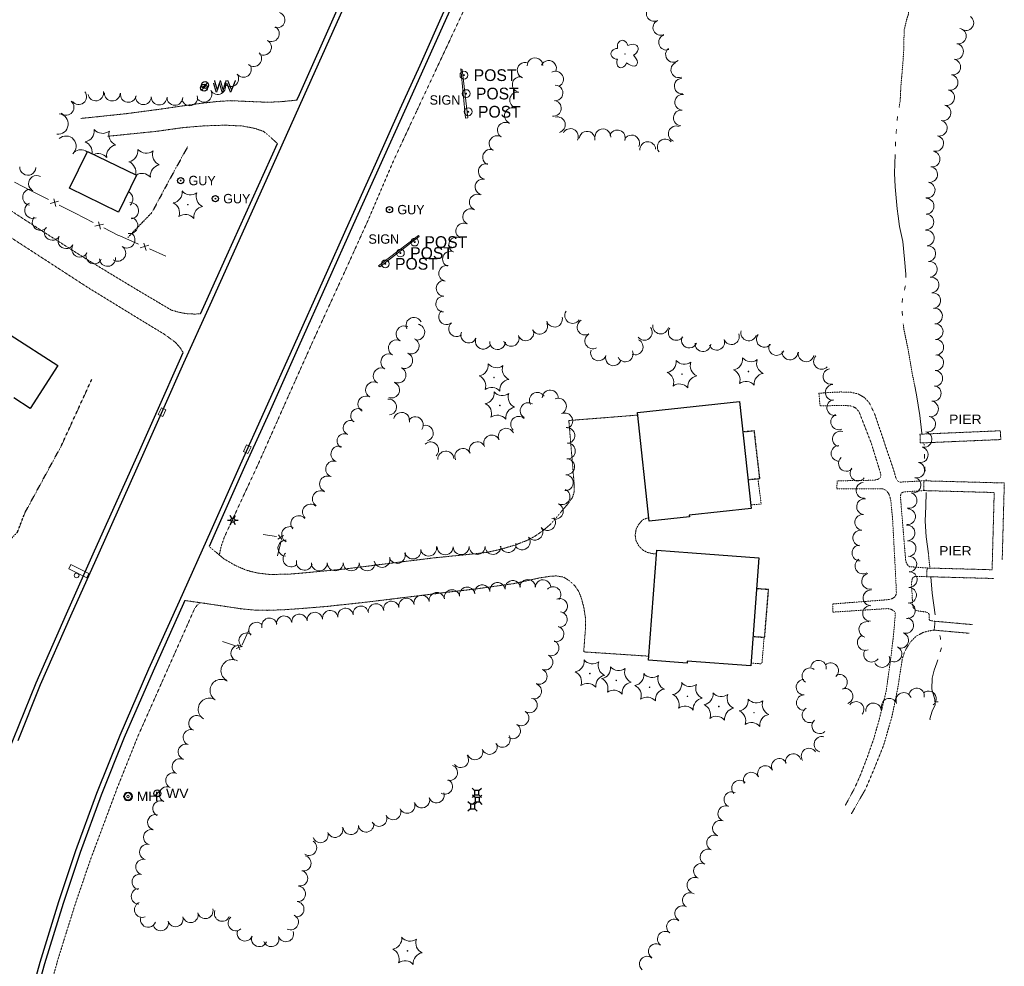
# Model space of a CAD drawing. Extents: x 386588 to 390135, y 96998 to 113606.
# Tile 44 of 92: x 387906 to 388409, y 101521 to 102005. Entities that reach past the tile are written whole.
import ezdxf
from ezdxf.enums import TextEntityAlignment as Align

# ---------------------------------------------------------------- set-up
doc = ezdxf.new("R2010")
doc.units = 0
doc.header["$MEASUREMENT"] = 0
for name, pattern in [('Wisdot1', [0.0625, 0.03125, -0.03125]), ('Wisdot3', [0.1875, 0.125, -0.0625]), ('Wisdot5', [0.1, 0.05, -0.05]), ('Wisdot6', [0.375, 0.125, -0.0625, 0.03125, -0.0625, 0.03125, -0.0625])]:
    doc.linetypes.add(name, pattern=pattern)
for name, color, linetype, lineweight in [('E_BLD', 241, 'Continuous', 25), ('E_DRN', 40, 'Continuous', 15), ('E_DTM_SlopeBottom', 3, 'Wisdot1', 25), ('E_DWY', 2, 'Wisdot3', 15), ('E_LAND_Vegetation', 3, 'Continuous', 15), ('E_LTG', 21, 'Continuous', 25), ('E_MISCPROP', 30, 'Continuous', 15), ('E_MISCPROP_HvyDash', 241, 'Wisdot3', 25), ('E_MISCPROP_Railing', 30, 'Continuous', 15), ('E_PATH_Sidewalk', 2, 'Wisdot5', 15), ('E_RDWY', 21, 'Continuous', 25), ('E_SGN', 21, 'Continuous', 15), ('E_STRUCT_Pier', 7, 'Wisdot3', 25), ('E_UTL_AG_Bold', 30, 'Continuous', 25), ('E_UTL_EGuyWire', 200, 'Continuous', 25), ('E_UTL_MH', 30, 'Continuous', 15), ('E_UTL_W', 5, 'Continuous', 25), ('E_WTR', 4, 'Wisdot6', 15), ('E_WTR_Dock_Pier', 4, 'Wisdot3', 15), ('E_WTR_Elevations', 4, 'Continuous', 15)]:
    doc.layers.add(name, color=color, linetype=linetype, lineweight=lineweight)
doc.styles.add('Style-dot_font5', font='dot_font5.shx')

# ---------------------------------------------------------------- blocks, each defined once
blk = doc.blocks.new('GUY')
at = {"layer": 'E_UTL_EGuyWire'}
for radius in [4, 0.5]:
    blk.add_circle((0, 0), radius, dxfattribs=at)
at = {"layer": 'E_UTL_EGuyWire', "style": 'Style-dot_font5'}
blk.add_text('GUY', height=12, dxfattribs=at).set_placement((10, 0), align=Align.MIDDLE_LEFT)
blk = doc.blocks.new('INLET')
at = {"layer": 'E_DRN', "flags": 128}
blk.add_lwpolyline([(-7.5, 10), (7.5, 10), (7.5, 0), (-7.5, 0)], close=True, dxfattribs=at)
blk = doc.blocks.new('LPOL')
at = {"layer": 'E_LTG'}
for p, q in [((-4, 0), (-1.5, 0)), ((-0.75, 1.3), (-2, 3.46)), ((0.75, 1.3), (2, 3.46)), ((1.5, 0), (4, 0)), ((-2, -3.46), (-0.75, -1.3)), ((2, -3.46), (0.75, -1.3))]:
    blk.add_line(p, q, dxfattribs=at)
for radius in [1.5, 1.5, 1.5, 0.125]:
    blk.add_circle((0, 0), radius, dxfattribs=at)
blk = doc.blocks.new('MH')
at = {"layer": 'E_UTL_MH'}
for radius in [5, 4, 1.5]:
    blk.add_circle((0, 0), radius, dxfattribs=at)
at = {"layer": 'E_UTL_MH', "style": 'Style-dot_font5', "width": 1.111111}
blk.add_text('MH', height=10.8, dxfattribs=at).set_placement((10, 0), align=Align.MIDDLE_LEFT)
blk = doc.blocks.new('PED')
at = {"layer": 'E_UTL_AG_Bold'}
for p, q in [((-2.5, 2.5), (-5.3, 5.3)), ((2.5, 2.5), (5.3, 5.3)), ((-2.5, -2.5), (-5.3, -5.3)), ((2.5, -2.5), (5.3, -5.3))]:
    blk.add_line(p, q, dxfattribs=at)
at = {"layer": 'E_UTL_AG_Bold', "flags": 128}
blk.add_lwpolyline([(-2.5, -2.5), (2.5, -2.5), (2.5, 2.5), (-2.5, 2.5)], close=True, dxfattribs=at)
blk = doc.blocks.new('PIER')
at = {"layer": 'E_STRUCT_Pier', "style": 'Style-dot_font5', "width": 1.111111}
blk.add_text('PIER', height=10.8, dxfattribs=at).set_placement((-16.8, -5.4))
blk = doc.blocks.new('CTRE')
at = {"layer": 'E_LAND_Vegetation'}
blk.add_circle((0, 0), 0.223, dxfattribs=at)
for centre, start, end in [((-11.97, 8.96), 280.2067, 5.97162), ((1.81, 14.92), 220.21132, 305.97623), ((13.83, 5.89), 160.21133, 245.97624), ((-13.83, -5.9), 340.21132, 65.97623), ((-1.81, -14.93), 40.21133, 125.97624)]:
    blk.add_arc(centre, 7.87, start, end, dxfattribs=at)
at = {"layer": 'E_LAND_Vegetation', "extrusion": (0, 0, -1)}
blk.add_arc((-12.03, -9.04), 7.87, 354.07279, 79.74889, dxfattribs=at)
blk = doc.blocks.new('SGN')
at = {"flags": 128}
blk.add_lwpolyline([(-15, 3.5), (-15, 10.5), (15, 10.5), (15, 3.5)], close=True, dxfattribs=at)
blk.add_circle((0, 0), 3.5)
blk = doc.blocks.new('SIGN')
at = {"layer": 'E_SGN', "lineweight": 13, "style": 'Style-dot_font5'}
blk.add_text('SIGN', height=12, dxfattribs=at).set_placement((0, 0), align=Align.MIDDLE_CENTER)
blk = doc.blocks.new('DTRE')
at = {"layer": 'E_LAND_Vegetation'}
blk.add_circle((-0.18, 0), 0.183, dxfattribs=at)
for centre, major_axis, ratio in [((-1.87, 5.32), (1.36, -4.98), 0.782863), ((4.06, 2.74), (-5.27, -2.93), 0.691916), ((-5.87, 0.15), (4.93, -0.12), 0.832022), ((-2.49, -5.24), (1.8, 4.86), 0.716896), ((3.54, -3.71), (-5.01, 4.58), 0.560249)]:
    blk.add_ellipse(centre, major_axis=major_axis, ratio=ratio, start_param=1.570796, end_param=4.712389, dxfattribs=at)
blk = doc.blocks.new('WV')
at = {"layer": 'E_UTL_W'}
blk.add_line((-2.8, -2.8), (2.8, 2.8), dxfattribs=at)
blk.add_circle((0, 0), 4, dxfattribs=at)
at = {"layer": 'E_UTL_W', "style": 'Style-dot_font5', "width": 1.111111}
blk.add_text('WV', height=10.8, dxfattribs=at).set_placement((10, 0), align=Align.MIDDLE_LEFT)
blk = doc.blocks.new('POST')
at = {"layer": 'E_MISCPROP'}
for radius in [4, 0.5]:
    blk.add_circle((0, 0), radius, dxfattribs=at)
at = {"layer": 'E_MISCPROP', "style": 'Style-dot_font5'}
blk.add_text('POST', height=12, dxfattribs=at).set_placement((10, 0), align=Align.MIDDLE_LEFT)
blk = doc.blocks.new('*U543', base_point=(388092.56, 101879.87, 1609.81))
at = {"layer": 'E_MISCPROP', "xscale": 0.4999999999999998, "yscale": 0.4999999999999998, "zscale": 0.4999999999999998}
blk.add_blockref('POST', (388092.56, 101879.87, 1609.81), dxfattribs=at)
blk = doc.blocks.new('*U544', base_point=(388100.3, 101885.38, 1609.9))
at = {"layer": 'E_MISCPROP', "xscale": 0.4999999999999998, "yscale": 0.4999999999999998, "zscale": 0.4999999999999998}
blk.add_blockref('POST', (388100.3, 101885.38, 1609.9), dxfattribs=at)
blk = doc.blocks.new('*U545', base_point=(388107.6, 101890.98, 1609.73))
at = {"layer": 'E_MISCPROP', "xscale": 0.4999999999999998, "yscale": 0.4999999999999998, "zscale": 0.4999999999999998}
blk.add_blockref('POST', (388107.6, 101890.98, 1609.73), dxfattribs=at)
blk = doc.blocks.new('*U546', base_point=(388134.97, 101957.63, 1609.39))
at = {"layer": 'E_MISCPROP', "xscale": 0.4999999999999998, "yscale": 0.4999999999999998, "zscale": 0.4999999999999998}
blk.add_blockref('POST', (388134.97, 101957.63, 1609.39), dxfattribs=at)
blk = doc.blocks.new('*U547', base_point=(388133.92, 101966.93, 1609.17))
at = {"layer": 'E_MISCPROP', "xscale": 0.4999999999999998, "yscale": 0.4999999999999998, "zscale": 0.4999999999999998}
blk.add_blockref('POST', (388133.92, 101966.93, 1609.17), dxfattribs=at)
blk = doc.blocks.new('*U548', base_point=(388132.77, 101976.35, 1609.3))
at = {"layer": 'E_MISCPROP', "xscale": 0.4999999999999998, "yscale": 0.4999999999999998, "zscale": 0.4999999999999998}
blk.add_blockref('POST', (388132.77, 101976.35, 1609.3), dxfattribs=at)

msp = doc.modelspace()

# ---------------------------------------------------------------- linework, layer by layer
at = {"layer": 'E_BLD', "ltscale": 5}
for p, q in [((387931.1, 101918.55), (387940.25, 101937.39)), ((387940.25, 101937.39), (387965.39, 101925.18)), ((387965.39, 101925.18), (387956.24, 101906.34)), ((387965.39, 101925.18), (387965.39, 101925.18)), ((387956.24, 101906.34), (387931.1, 101918.55)), ((387931.1, 101918.55), (387931.1, 101918.55)), ((387956.24, 101906.34), (387956.24, 101906.34)), ((387900.87, 101843.63), (387925.24, 101827.86)), ((387925.24, 101827.86), (387911.07, 101805.96)), ((387925.24, 101827.86), (387925.24, 101827.86)), ((387911.07, 101805.96), (387902.74, 101811.35)), ((388221.47, 101803.78), (388273.7, 101809.41)), ((388273.7, 101809.41), (388273.7, 101809.41)), ((388273.7, 101809.41), (388279.58, 101754.79)), ((387911.07, 101805.96), (387911.07, 101805.96)), ((388227.45, 101748.18), (388221.47, 101803.78)), ((388279.58, 101754.79), (388247.91, 101751.38)), ((388279.58, 101754.79), (388279.58, 101754.79)), ((388248.01, 101750.4), (388227.45, 101748.18)), ((388247.91, 101751.38), (388248.01, 101750.4)), ((388227.45, 101748.18), (388227.45, 101748.18)), ((388227.2, 101677.12), (388231.35, 101733.37)), ((388231.35, 101733.37), (388249.43, 101732.03)), ((388249.43, 101732.03), (388249.43, 101732.03)), ((388249.43, 101732.03), (388283.45, 101729.53)), ((388283.45, 101729.53), (388279.37, 101674.24)), ((388283.45, 101729.53), (388283.45, 101729.53)), ((388227.2, 101677.12), (388227.2, 101677.12)), ((388246.88, 101675.67), (388227.2, 101677.12)), ((388246.95, 101676.63), (388246.88, 101675.67)), ((388246.88, 101675.67), (388246.88, 101675.67)), ((388279.37, 101674.24), (388246.95, 101676.63)), ((388246.95, 101676.63), (388246.95, 101676.63)), ((388279.37, 101674.24), (388279.37, 101674.24))]:
    msp.add_line(p, q, dxfattribs=at)
at = {"layer": 'E_DTM_SlopeBottom', "flags": 128}
for points in [[(387991.5, 101939.71), (387982.5, 101923.35), (387973.21, 101906.05), (387961.03, 101893.41)], [(387778.11, 101790.67), (387805.21, 101762.37), (387811.76, 101748.52), (387816.1, 101733.92), (387829.65, 101730.05), (387854.04, 101726.85), (387862.11, 101707.88), (387842.63, 101696.91), (387841.5, 101690.85), (387841.83, 101687.55), (387864.68, 101675.53), (387885.24, 101707.09), (387891.98, 101729.82), (387904.52, 101742.6), (387908.29, 101752.43), (387926.91, 101786.7), (387942.52, 101820.75)]]:
    msp.add_lwpolyline(points, dxfattribs=at)
at = {"layer": 'E_DWY', "flags": 128}
for points in [[(387936.91, 101954.2), (387960.24, 101956.66), (387977.17, 101958.91), (387990.16, 101960.78), (387999.66, 101962.1), (388006.52, 101962.85), (388013.42, 101963.31), (388020.44, 101962.99), (388027.03, 101962.71), (388032.68, 101962.5), (388039.08, 101962.78), (388047.35, 101963.57)], [(388037.38, 101941.39), (388033.69, 101944.82), (388030.45, 101947.53), (388025.92, 101949.13), (388019.4, 101950.35), (388010.78, 101950.76), (388000.13, 101950.44), (387989.16, 101949.52), (387975.09, 101947.56), (387950.53, 101945.08)], [(387998.15, 101854.25), (387994.79, 101854.18), (387990.61, 101854.41), (387986.72, 101855.18), (387983.16, 101856.23), (387964.9, 101867.04), (387939.92, 101882.17), (387916.9, 101896.79), (387892.64, 101912.59), (387877.93, 101920.69), (387865.11, 101926.1), (387854.07, 101929.25), (387840.48, 101932.76)], [(387817.91, 101909.97), (387825.16, 101911.75), (387834.51, 101913.83), (387841.89, 101914.6), (387849.8, 101914.46), (387858.35, 101913.86), (387867.03, 101911.88), (387874.48, 101909.19), (387885.58, 101903.53), (387904.13, 101891.36), (387924.14, 101878.38), (387940.65, 101867.67), (387964.73, 101852.89), (387979.61, 101843.85), (387985.38, 101839.62), (387987.71, 101836.97), (387989.26, 101834.44)], [(388221.6, 101802.5), (388186.4, 101799.73), (388189.14, 101767.16), (388189.12, 101763.13), (388188.21, 101760.31), (388185.63, 101756.73), (388177.34, 101747), (388173.24, 101743.45), (388169.12, 101740.6), (388165.16, 101738.46), (388158.96, 101736.07), (388151.62, 101733.87), (388144.87, 101732.34), (388137.45, 101731.49), (388116.87, 101729.42), (388090.12, 101726.09), (388072.2, 101723.83), (388052.09, 101721.89), (388042.49, 101721.09), (388033, 101721.04), (388027.39, 101721.7), (388021.53, 101723.15), (388015.93, 101725.59), (388010.07, 101728.99), (388002.47, 101735.33)], [(388231.21, 101731.5), (388229.53, 101731.6), (388226.43, 101732.31), (388224.42, 101733.38), (388222.24, 101735.48), (388220.71, 101738.41), (388220.31, 101741.28), (388220.86, 101744.28), (388222.12, 101746.57), (388224.03, 101748.91), (388225.96, 101749.65), (388227.25, 101750.04)], [(387990.14, 101707.68), (388000.24, 101706.23), (388009.96, 101704.79), (388018.88, 101703.44), (388025.79, 101702.78), (388032.4, 101702.65), (388041.25, 101702.99), (388052.28, 101703.78), (388063.34, 101704.72), (388082.01, 101706.74), (388100.71, 101709.02), (388120.56, 101711.46), (388139.39, 101713.67), (388158.18, 101716.31), (388171.01, 101719.18), (388176.61, 101720.04), (388179.97, 101720.27), (388183.67, 101719.65), (388186.34, 101718.04), (388189.36, 101715.37), (388191.56, 101712.14), (388193, 101708.29), (388194.1, 101703.88), (388194.86, 101698.88), (388194.96, 101694.07), (388194, 101681.41), (388227.35, 101679.2)]]:
    msp.add_lwpolyline(points, dxfattribs=at)
at = {"layer": 'E_LAND_Vegetation'}
for centre, radius, start, end in [((388230.02, 102007.85), 3.95, 115.075, 295.075), ((388037.24, 102004.57), 4.02, 252.3893, 72.3893), ((388389.42, 102003.15), 3.95, 234.1975, 54.1975), ((388034.38, 101997.54), 4.02, 239.7855, 59.7855), ((388233.37, 102000.7), 3.95, 115.075, 295.075), ((388385.52, 101996.33), 4.02, 259.8667, 79.8667), ((388236.27, 101993.15), 3.95, 109.1827, 289.1827), ((388030.33, 101990.59), 4.02, 239.7855, 59.7855), ((388384.1, 101988.42), 4.02, 259.8667, 79.8667), ((388025.34, 101984.79), 4.02, 228.1684, 48.1684), ((388169.12, 101981.22), 4.02, 0.746, 180.746), ((388239.81, 101986.91), 3.95, 128.547, 308.547), ((388020.07, 101979.28), 4.02, 216.1406, 36.1406), ((388164.07, 101978.85), 4.02, 70.4884, 250.4884), ((388176.02, 101979.83), 4.02, 336.0714, 156.0714), ((388242.6, 101979.07), 4.02, 110.7825, 290.7825), ((388382.68, 101980.51), 4.02, 259.8667, 79.8667), ((388013.57, 101974.53), 4.02, 216.1406, 36.1406), ((388161.58, 101971.55), 4.02, 80.3295, 260.3295), ((388179.61, 101974.32), 4.02, 298.1459, 118.1459), ((388381.28, 101972.61), 4.02, 259.8667, 79.8667), ((388006.88, 101970.52), 4.02, 209.2132, 29.2132), ((388179.34, 101967.28), 4.02, 268.1416, 88.1416), ((388244.36, 101970.75), 4.02, 93.6908, 273.6908), ((387935.84, 101965.36), 4.02, 218.1358, 38.1358), ((387944.54, 101967.25), 4.02, 190.8819, 10.8819), ((387952.99, 101967.17), 4.02, 177.6507, 357.6507), ((387961.22, 101966.48), 4.02, 170.9752, 350.9752), ((387968.91, 101965.3), 4.02, 178.7274, 358.7274), ((387976.96, 101965.13), 4.02, 178.7274, 358.7274), ((387985, 101964.95), 4.02, 178.7274, 358.7274), ((387992.54, 101964.73), 4.02, 194.0794, 14.0794), ((387999.85, 101966.6), 4.02, 209.2132, 29.2132), ((388160.23, 101963.64), 4.02, 80.3295, 260.3295), ((388244.6, 101962.46), 4.02, 85.2099, 265.2099), ((388379.55, 101964.88), 4.02, 256.5603, 76.5603), ((387929.42, 101959.92), 4.02, 230.2164, 50.2164), ((388178.53, 101959.45), 4.02, 263.2472, 83.2472), ((388377.68, 101957.06), 4.02, 256.5603, 76.5603), ((387925.24, 101951.39), 5.22, 262.8509, 82.8509), ((388157.51, 101955.68), 4.02, 67.4369, 247.4369), ((388180.56, 101950.98), 4.02, 284.8573, 104.8573), ((388243.93, 101954.46), 4.02, 85.2099, 265.2099), ((388153.94, 101948.16), 4.02, 58.1324, 238.1324), ((388241.33, 101946.35), 4.02, 69.0867, 249.0867), ((388375.81, 101949.25), 4.02, 256.3759, 76.3759), ((387929.3, 101940.02), 5.22, 311.7979, 131.7979), ((387938.07, 101947.82), 5.72, 281.2673, 7.0323), ((387948.06, 101952.29), 5.72, 221.2674, 307.0323), ((387956.92, 101945.89), 5.72, 161.2674, 247.0323), ((388149.7, 101941.34), 4.02, 58.1324, 238.1324), ((388187.22, 101944.98), 4.02, 333.3932, 153.3932), ((388195.74, 101943.63), 4.02, 352.732, 172.732), ((388203.83, 101944.83), 4.02, 358.2596, 178.2596), ((388211.22, 101944.28), 4.02, 340.6721, 160.6721), ((388218.55, 101941.69), 4.02, 332.7871, 152.7871), ((388373.92, 101941.45), 4.02, 256.3759, 76.3759), ((387936.96, 101936.93), 5.72, 352.9564, 67.0323), ((387955.81, 101935), 5.72, 101.2674, 187.0323), ((388226.75, 101938.29), 4.02, 3.2569, 183.2569), ((388235.65, 101939.69), 4.02, 39.3035, 219.3035), ((387936.95, 101932.98), 5.22, 52.6242, 131.2933), ((387945.82, 101930.53), 5.72, 41.2673, 113.3052), ((387960.42, 101937.7), 5.72, 281.2673, 7.0323), ((387970.41, 101942.18), 5.72, 221.2674, 307.0323), ((387979.27, 101935.77), 5.72, 161.2674, 247.0323), ((388146.36, 101934.35), 4.02, 66.3706, 246.3706), ((388372.12, 101933.47), 4.02, 260.9374, 80.9374), ((387959.31, 101926.82), 5.72, 346.0802, 67.0323), ((387978.16, 101924.89), 5.72, 101.2674, 187.0323), ((388144.17, 101927.06), 4.02, 78.0192, 258.0192), ((387909.82, 101929.29), 4.12, 176.6342, 356.6342), ((387914.32, 101920.86), 4.12, 62.2923, 242.2923), ((387968.17, 101920.41), 5.72, 41.2673, 121.571), ((388370.86, 101925.53), 4.02, 260.9374, 80.9374), ((388142.5, 101919.2), 4.02, 78.0192, 258.0192), ((388369.59, 101917.6), 4.02, 260.9374, 80.9374), ((387911.33, 101913.96), 4.12, 81.5551, 261.5551), ((387959.41, 101913.01), 4.12, 310.4768, 63.1528), ((388139.61, 101911.41), 4.02, 69.3947, 249.3947), ((387912.34, 101907.21), 4.12, 114.5076, 294.5076), ((387962.35, 101907.04), 4.12, 274.2228, 94.2228), ((388369.05, 101909.34), 4.02, 269.2074, 89.2074), ((388136.23, 101903.94), 4.02, 64.0792, 244.0792), ((388368.95, 101901.3), 4.02, 269.2074, 89.2074), ((387916.24, 101901.09), 4.12, 139.0706, 319.0706), ((387961.93, 101899.44), 4.12, 257.6979, 77.6979), ((388132.68, 101896.69), 4.02, 62.9517, 242.9517), ((387922.35, 101896.04), 4.12, 148.4809, 328.4809), ((387960.46, 101892.07), 4.12, 235.1073, 55.1073), ((388369.13, 101893.08), 4.02, 275.6397, 95.6397), ((387929.38, 101891.74), 4.12, 148.4809, 328.4809), ((387936.41, 101887.42), 4.12, 148.4809, 328.4809), ((388129.03, 101889.53), 4.02, 62.9517, 242.9517), ((387943.66, 101883.96), 4.12, 154.9034, 334.9034), ((387955.74, 101885.31), 4.12, 235.1073, 55.1073), ((388125.9, 101882.31), 4.02, 67.9098, 247.9098), ((388369.92, 101885.08), 4.02, 275.6397, 95.6397), ((387950.55, 101882.71), 4.12, 184.303, 4.303), ((388370.71, 101877.08), 4.02, 275.6397, 95.6397), ((388123.94, 101874.98), 4.02, 79.948, 259.948), ((388122.63, 101867.34), 4.02, 88.4525, 268.4525), ((388371.57, 101869.08), 4.02, 276.3565, 96.3565), ((388372.46, 101861.09), 4.02, 276.3565, 96.3565), ((388122.41, 101859.3), 4.02, 88.4525, 268.4525), ((388123.86, 101852.81), 4.02, 129.8521, 309.8521), ((388188.33, 101853.39), 4.02, 146.6003, 326.6003), ((388373.35, 101853.11), 4.02, 276.3565, 96.3565), ((388107.23, 101848.37), 4.08, 26.4284, 206.4284), ((388129.01, 101846.65), 4.02, 129.8521, 309.8521), ((388171.49, 101847.94), 4.02, 207.0592, 27.0592), ((388179.07, 101851.56), 4.02, 195.3242, 15.3242), ((388194.72, 101847.48), 4.02, 119.4447, 299.4447), ((388373.67, 101845.23), 4.02, 272.0139, 92.0139), ((388102.15, 101844.01), 4.08, 60.6642, 240.6642), ((388108.64, 101844.94), 4.08, 260.7268, 80.7268), ((388135.24, 101843.41), 4.02, 156.9614, 336.9614), ((388164.42, 101844.58), 4.02, 201.0666, 21.0666), ((388224.98, 101844.8), 4.02, 217.155, 37.155), ((388233.32, 101848.04), 4.02, 170.0003, 350.0003), ((388241.3, 101844.77), 4.02, 146.0356, 326.0356), ((388278.38, 101844.55), 4.02, 164.1339, 344.1339), ((388098.25, 101836.87), 4.08, 61.5197, 241.5197), ((388105.78, 101837.87), 4.08, 245.6511, 65.6511), ((388142.63, 101840.27), 4.02, 156.9614, 336.9614), ((388149.99, 101840.04), 4.02, 177.6639, 357.6639), ((388156.92, 101841.69), 4.02, 201.0666, 21.0666), ((388198.66, 101840.47), 4.02, 119.2244, 299.2244), ((388220.35, 101837.35), 4.02, 245.7504, 65.7504), ((388247.96, 101840.9), 4.02, 155.3892, 335.3892), ((388254.92, 101839), 4.02, 176.5157, 356.5157), ((388262.02, 101839.73), 4.02, 200.9708, 20.9708), ((388269.52, 101842.61), 4.02, 200.9708, 20.9708), ((388286.35, 101841.21), 4.02, 141.0647, 321.0647), ((388373.95, 101837.19), 4.02, 272.0139, 92.0139), ((388102.42, 101830.43), 4.08, 245.6511, 65.6511), ((388201.57, 101834.34), 4.02, 161.3023, 341.3023), ((388215.22, 101833.77), 4.02, 203.9068, 23.9068), ((388292.63, 101837.06), 4.02, 154.9351, 334.9351), ((388299.47, 101834.75), 4.02, 176.2946, 356.2946), ((388307.71, 101833.82), 4.02, 167.5596, 347.5596), ((388094.35, 101829.7), 4.08, 61.5197, 241.5197), ((388209.18, 101831.77), 4.02, 161.3023, 341.3023), ((388315.57, 101829.99), 4.02, 137.1391, 317.1391), ((388373.93, 101829.34), 4.02, 266.8535, 86.8535), ((388090.47, 101822.52), 4.08, 61.5197, 241.5197), ((388099.05, 101823), 4.08, 245.6511, 65.6511), ((388320.38, 101822.28), 4.02, 100.7019, 280.7019), ((388373.49, 101821.32), 4.02, 266.8535, 86.8535), ((388086.57, 101815.35), 4.08, 61.5197, 241.5197), ((388095.75, 101815.35), 4.08, 250.8182, 70.8182), ((388170.33, 101810.06), 4.08, 32.3765, 212.3765), ((388176.88, 101811.18), 4.08, 356.9398, 176.9398), ((388321.54, 101814.1), 4.02, 93.1034, 273.1034), ((388372.69, 101813.57), 4.02, 259.8543, 79.8543), ((388082.68, 101808.18), 4.08, 61.5197, 241.5197), ((388094.27, 101806.65), 4.08, 276.8105, 96.8105), ((388165.64, 101804.77), 4.08, 59.0091, 239.0091), ((388181.09, 101807), 4.08, 293.1874, 113.1874), ((388322.32, 101806.32), 4.02, 99.4969, 279.4969), ((388371.28, 101805.66), 4.02, 259.8543, 79.8543), ((388078.58, 101802.12), 3.71, 57.4696, 237.4696), ((388100.91, 101799.79), 4.08, 346.5006, 166.5006), ((388074.78, 101796.01), 3.71, 64.7514, 244.7514), ((388107.91, 101797.53), 4.08, 324.9721, 144.9721), ((388160.76, 101797.76), 4.08, 46.7588, 226.7588), ((388184.31, 101799.49), 4.08, 293.1874, 113.1874), ((388324.36, 101799.07), 4.02, 113.0762, 293.0762), ((388369.85, 101797.87), 4.02, 256.3201, 76.3201), ((388113.01, 101793.3), 4.08, 285.5653, 105.5653), ((388154.4, 101791.66), 4.08, 24.9534, 204.9534), ((388185.33, 101792.05), 4.08, 275.2586, 95.2586), ((388325.24, 101790.28), 4.02, 73.2295, 253.2295), ((388367.95, 101790.07), 4.02, 256.3201, 76.3201), ((388071.62, 101789.29), 3.71, 64.7514, 244.7514), ((388115.73, 101784.71), 4.08, 312.6638, 132.6638), ((388139.6, 101784.77), 4.08, 24.8731, 204.8731), ((388147, 101788.21), 4.08, 24.9534, 204.9534), ((388068.88, 101782.61), 4.08, 70.6602, 250.6602), ((388123.53, 101779.98), 4.08, 3.3829, 183.3829), ((388132.19, 101781.34), 4.08, 24.8731, 204.8731), ((388185.6, 101784.17), 4.08, 267.3355, 87.3355), ((388324.52, 101782.93), 4.02, 90.4976, 270.4976), ((388366.06, 101782.24), 4.02, 257.0136, 77.0136), ((388066.17, 101774.91), 4.08, 70.6602, 250.6602), ((388185.22, 101776.07), 4.08, 265.7976, 85.7976), ((388328.29, 101777.78), 4.02, 132.3352, 312.3352), ((388334.2, 101772.84), 4.02, 141.9376, 321.9376), ((388364.25, 101774.41), 4.02, 257.0136, 77.0136), ((388063.04, 101767.26), 4.08, 67.502, 247.502), ((388184.62, 101767.93), 4.08, 265.7976, 85.7976), ((388362.36, 101766.65), 4.02, 255.5652, 75.5652), ((388059.37, 101759.7), 4.08, 59.7192, 239.7192), ((388182.89, 101760.79), 4.08, 245.1078, 65.1078), ((388337.26, 101764.01), 4.02, 94.4057, 274.4057), ((388337.56, 101755.65), 4.02, 83.5246, 263.5246), ((388360.36, 101758.87), 4.02, 255.5652, 75.5652), ((388054.35, 101752.86), 4.08, 48.7933, 228.7933), ((388179.46, 101753.38), 4.08, 245.1078, 65.1078), ((388359.6, 101750.57), 4.02, 265.0096, 85.0096), ((388048.35, 101746.99), 4.08, 41.2932, 221.2932), ((388175.5, 101747.57), 4.08, 217.3552, 37.3552), ((388336.66, 101747.67), 4.02, 83.5246, 263.5246), ((388043.68, 101741.38), 4.08, 63.024, 243.024), ((388169.01, 101742.62), 4.08, 217.3552, 37.3552), ((388335.61, 101739.67), 4.02, 82.3209, 262.3209), ((388359.29, 101742.27), 4.02, 274.0296, 94.0296), ((388041.78, 101734.46), 4.08, 87.4505, 267.4505), ((388162.52, 101737.66), 4.08, 217.3552, 37.3552), ((388106.69, 101732.99), 4.08, 190.701, 10.701), ((388114.71, 101734.5), 4.08, 190.701, 10.701), ((388123.15, 101735.11), 4.08, 180.759, 0.759), ((388131.31, 101735.22), 4.08, 180.759, 0.759), ((388139.48, 101735.31), 4.08, 180.454, 0.454), ((388147.64, 101735.37), 4.08, 180.454, 0.454), ((388155.37, 101736.31), 4.08, 190.9717, 10.9717), ((388335.18, 101731.97), 4.02, 91.5087, 271.5087), ((388359.86, 101734.25), 4.02, 274.0296, 94.0296), ((388044.4, 101728.98), 4.08, 133.014, 313.014), ((388090.86, 101728.67), 4.08, 193.1901, 13.1901), ((388098.65, 101730.75), 4.08, 196.2987, 16.2987), ((388336.75, 101725.32), 4.02, 120.9396, 300.9396), ((388360.23, 101726.3), 4.02, 272.0467, 92.0467), ((388051.18, 101727.27), 4.08, 166.5463, 346.5463), ((388058.85, 101726.93), 4.08, 180.2357, 0.2357), ((388067.01, 101726.96), 4.08, 179.9876, 359.9876), ((388075.18, 101726.96), 4.08, 179.9876, 359.9876), ((388083.34, 101726.96), 4.08, 179.9876, 359.9876), ((388165.33, 101714.48), 3.94, 359.1878, 179.1878), ((388173.22, 101714.37), 3.94, 359.1878, 179.1878), ((388340.17, 101717.51), 4.02, 102.9302, 282.9302), ((388360.44, 101718.42), 4.02, 267.3836, 87.3836), ((388134.42, 101710.59), 3.94, 9.9819, 189.9819), ((388142.17, 101711.75), 3.94, 8.4986, 188.4986), ((388149.95, 101712.9), 3.94, 7.7794, 187.7794), ((388157.76, 101713.97), 3.94, 7.7794, 187.7794), ((388178.38, 101710.79), 3.94, 318.1907, 138.1907), ((388360.08, 101710.39), 4.02, 267.3836, 87.3836), ((388103.42, 101704.9), 3.94, 10.9691, 190.9691), ((388111.16, 101706.39), 3.94, 10.7019, 190.7019), ((388118.9, 101707.85), 3.94, 10.7019, 190.7019), ((388126.65, 101709.22), 3.94, 9.9819, 189.9819), ((388181.75, 101704.76), 3.94, 292.6737, 112.6737), ((388340.87, 101709.05), 4.02, 86.041, 266.041), ((388072.21, 101699.79), 3.94, 8.3947, 188.3947), ((388080.02, 101700.93), 3.94, 8.3947, 188.3947), ((388087.82, 101702.09), 3.94, 8.3947, 188.3947), ((388095.67, 101703.4), 3.94, 10.9691, 190.9691), ((388340.64, 101701.11), 4.02, 88.8043, 268.8043), ((388359.48, 101702.51), 4.02, 263.6711, 83.6711), ((388033.32, 101694.76), 3.94, 14.9032, 194.9032), ((388040.88, 101695.85), 3.94, 7.2562, 187.2562), ((388048.68, 101696.81), 3.94, 6.5943, 186.5943), ((388056.52, 101697.71), 3.94, 6.5943, 186.5943), ((388064.41, 101698.64), 3.94, 8.3947, 188.3947), ((388181.68, 101697.97), 3.94, 263.4988, 83.4988), ((388358.59, 101694.93), 4.02, 251.5795, 71.5795), ((388026.7, 101692.59), 3.94, 40.6129, 220.6129), ((388179.92, 101690.54), 3.94, 255.8176, 75.8176), ((388338.74, 101692.87), 4.02, 75.1896, 255.1896), ((388021.69, 101687.16), 3.94, 54.4493, 234.4493), ((388337.94, 101686.18), 4.02, 112.9651, 292.9651), ((388356.06, 101687.3), 4.02, 251.5795, 71.5795), ((388017.59, 101680.71), 3.94, 61.3445, 241.3445), ((388177.38, 101683.4), 3.94, 246.8476, 66.8476), ((388352.65, 101680.32), 4.02, 243.7828, 63.7828), ((388174.31, 101676.11), 3.94, 247.7705, 67.7705), ((388341.19, 101680.2), 4.02, 144.9457, 324.9457), ((388346.46, 101677.52), 4.02, 205.5838, 25.5838), ((388014.26, 101671.79), 5.69, 61.2681, 241.2681), ((388309.61, 101669.19), 3.98, 55.3038, 235.3038), ((388314.05, 101673.1), 3.98, 352.3552, 172.3552), ((388320.29, 101671.78), 3.98, 310.7942, 130.7942), ((388171.33, 101668.8), 3.94, 247.7705, 67.7705), ((388324.78, 101665.86), 3.98, 295.9865, 115.9865), ((388008.67, 101661.68), 5.69, 57.8073, 237.8073), ((388168.52, 101661.28), 3.94, 252.4627, 72.4627), ((388306.6, 101663.38), 3.98, 91.0254, 271.0254), ((388306.74, 101655.43), 3.98, 91.0254, 271.0254), ((388327.69, 101658.72), 3.98, 289.3026, 109.3026), ((388357.64, 101656.57), 3.98, 22.2258, 202.2258), ((388364.13, 101658.85), 3.98, 352.265, 172.265), ((388370.23, 101657.41), 3.98, 308.9521, 128.9521), ((388002.6, 101652.05), 5.69, 57.8073, 237.8073), ((388166.28, 101654.23), 3.94, 237.2716, 57.2716), ((388333.23, 101652), 3.98, 322.9807, 142.9807), ((388342.13, 101651.27), 3.98, 4.3409, 184.3409), ((388350.22, 101653.64), 3.98, 21.3003, 201.3003), ((388374.73, 101651.84), 3.98, 82.9898, 104.8013), ((387996.01, 101644.92), 3.94, 66.5992, 246.5992), ((388162.02, 101647.6), 3.94, 237.2716, 57.2716), ((388309.71, 101649.19), 3.98, 119.4344, 299.4344), ((388157.75, 101640.96), 3.94, 237.2716, 57.2716), ((388314.65, 101643.56), 3.98, 132.8335, 312.8335), ((387993.13, 101637.75), 3.94, 71.2977, 251.2977), ((388152.45, 101636.58), 3.94, 211.1883, 31.1883), ((388315.76, 101634.13), 3.98, 74.2269, 254.2269), ((387990.6, 101630.28), 3.94, 71.2977, 251.2977), ((388145.87, 101632.94), 3.94, 200.4618, 20.4618), ((388131.18, 101626.2), 3.94, 216.229, 36.229), ((388138.49, 101630.18), 3.94, 200.4618, 20.4618), ((388301.17, 101625.29), 3.98, 15.1315, 195.1315), ((388309.18, 101628.11), 3.98, 34.027, 214.027), ((387987.56, 101622.8), 3.94, 65.2616, 245.2616), ((388125.59, 101619.6), 3.94, 251.3023, 71.3023), ((388286.88, 101619.23), 3.98, 25.1455, 205.1455), ((388294.03, 101622.86), 3.98, 27.509, 207.509), ((387984.26, 101615.64), 3.94, 65.2616, 245.2616), ((388279.68, 101615.85), 3.98, 25.1455, 205.1455), ((388123.02, 101612.52), 3.94, 240.8227, 60.8227), ((388273.68, 101611.79), 3.98, 43.9233, 223.9233), ((387980.95, 101608.48), 3.94, 65.216, 245.216), ((388118.8, 101608.11), 3.94, 199.075, 19.075), ((388269.71, 101605.86), 3.98, 65.1204, 245.1204), ((387977.65, 101601.32), 3.94, 65.216, 245.216), ((388103.77, 101602.79), 3.94, 204.6009, 24.6009), ((388111.35, 101605.53), 3.94, 199.075, 19.075), ((388266.6, 101598.71), 3.98, 69.7964, 249.7964), ((387975, 101594.23), 3.94, 74.4541, 254.4541), ((388089.46, 101596.09), 3.94, 205.5649, 25.5649), ((388096.57, 101599.49), 3.94, 205.5649, 25.5649), ((388074.96, 101591.95), 3.94, 188.8351, 8.8351), ((388082.76, 101593.16), 3.94, 188.8351, 8.8351), ((388263.86, 101591.25), 3.98, 69.7964, 249.7964), ((387972.88, 101586.63), 3.94, 74.4541, 254.4541), ((388059.46, 101587.77), 3.94, 199.852, 19.852), ((388066.88, 101590.45), 3.94, 199.852, 19.852), ((388260.9, 101583.7), 3.98, 64.8965, 244.8965), ((387970.87, 101579.05), 3.94, 75.6548, 255.6548), ((388053.6, 101581.24), 3.94, 237.1548, 57.1548), ((388257.53, 101576.5), 3.98, 64.8965, 244.8965), ((387968.93, 101571.42), 3.94, 76.145, 256.145), ((388050.7, 101573.34), 3.94, 257.4755, 77.4755), ((388254.17, 101569.3), 3.98, 65.2201, 245.2201), ((387967.04, 101563.76), 3.94, 76.145, 256.145), ((388048.99, 101565.64), 3.94, 257.4755, 77.4755), ((388250.83, 101562.09), 3.98, 65.2201, 245.2201), ((387966.61, 101556.37), 3.94, 89.9052, 269.9052), ((388047.84, 101557.63), 3.94, 264.3977, 84.3977), ((388248.45, 101554.35), 3.91, 59.6805, 239.6805), ((387968.29, 101549.57), 3.94, 112.9742, 292.9742), ((388047.08, 101549.78), 3.94, 264.3977, 84.3977), ((387992.95, 101546.88), 3.94, 195.0229, 15.0229), ((388000.57, 101548.93), 3.94, 195.0229, 15.0229), ((388009.15, 101547.56), 3.94, 157.5433, 337.5433), ((388244.51, 101547.6), 3.91, 59.6805, 239.6805), ((387971.35, 101544.48), 3.94, 160.8166, 340.8166), ((387977.73, 101542.7), 3.94, 195.4638, 15.4638), ((387985.33, 101544.8), 3.94, 195.4638, 15.4638), ((388016.15, 101542.71), 3.94, 131.5541, 311.5541), ((388044.22, 101543.2), 3.94, 243.9093, 63.9093), ((388240.3, 101540.79), 3.91, 53.1008, 233.1008), ((388020.78, 101537.45), 3.94, 158.6958, 338.6958), ((388041.75, 101537.12), 3.94, 198.6566, 18.6566), ((388235.61, 101534.54), 3.91, 53.1008, 233.1008), ((388028.12, 101534.58), 3.94, 158.6958, 338.6958), ((388034.28, 101534.59), 3.94, 198.6566, 18.6566), ((388231.05, 101528.28), 3.91, 55.1292, 235.1292), ((388226.39, 101521.83), 3.91, 50.2622, 230.2622)]:
    msp.add_arc(centre, radius, start, end, dxfattribs=at)
at = {"layer": 'E_MISCPROP_HvyDash', "flags": 128}
for points in [[(388275.36, 101793.95), (388281.06, 101794.55), (388283.89, 101769.92), (388278.01, 101769.35)], [(388280.48, 101689.3), (388286.5, 101688.86), (388288.5, 101713.28), (388282.28, 101713.75)]]:
    msp.add_lwpolyline(points, dxfattribs=at)
at = {"layer": 'E_MISCPROP_Railing', "ltscale": 5}
for p, q in [((387925.58, 101911.84), (387921.18, 101910.74)), ((387924.09, 101909.25), (387923.12, 101913.03)), ((387948.46, 101900.19), (387944.05, 101899.09)), ((387946.96, 101897.6), (387945.99, 101901.38)), ((387971.63, 101889.39), (387967.29, 101888.04)), ((387970.28, 101886.72), (387969.11, 101890.43)), ((388037.57, 101739.12), (388040.48, 101740.96)), ((388038.03, 101741.34), (388039.62, 101738.85)), ((388016.3, 101683.07), (388019.48, 101684.38)), ((388017.13, 101685.18), (388018.27, 101682.46))]:
    msp.add_line(p, q, dxfattribs=at)
at = {"layer": 'E_MISCPROP_Railing', "flags": 128}
for points in [[(387911.11, 101917.42), (387902.94, 101921.58)], [(387920.41, 101912.68), (387911.11, 101917.42)], [(387933.98, 101905.77), (387925.81, 101909.93)], [(387943.28, 101901.03), (387933.98, 101905.77)], [(387956.87, 101894.15), (387956.25, 101894.43), (387948.68, 101898.28)], [(387966.41, 101889.94), (387956.87, 101894.15)], [(387980.35, 101883.78), (387971.96, 101887.49)], [(388030.09, 101741.52), (388036.96, 101740.45)], [(388039.28, 101738.25), (388037.46, 101730.56)], [(388019.4, 101685), (388022.64, 101692.2)], [(388009.34, 101686.71), (388015.92, 101684.48)]]:
    msp.add_lwpolyline(points, dxfattribs=at)
at = {"layer": 'E_PATH_Sidewalk', "flags": 128}
for points in [[(388108.83, 101958.47), (388138.47, 102021.83), (388161.5, 102073.77), (388171.74, 102096.22), (388173.52, 102098.37), (388176.1, 102100.89)], [(388108.83, 101958.47), (388096.71, 101932.42), (388083.69, 101901.95), (388071.07, 101874.12), (388056.05, 101841.35), (388042.14, 101810.24), (388027.63, 101777.51), (388012.8, 101745.53), (388010.27, 101740.01), (388008.7, 101735.48), (388007.71, 101730.96)], [(388314.25, 101813.63), (388319.2, 101814.04), (388325.2, 101814.33), (388330.5, 101814.21), (388334.31, 101813.31), (388337.56, 101811.44), (388340.12, 101808.6), (388342.87, 101802.78), (388352.47, 101774.31), (388353.62, 101770.3), (388354.5, 101768.77), (388355.51, 101768.21), (388367.98, 101768.89)], [(388327.61, 101602.66), (388332.57, 101611.87), (388335.41, 101618.29), (388338.94, 101627.42), (388342.24, 101636.83), (388345.12, 101646.98), (388348.62, 101661.26), (388350.88, 101677.25), (388352.41, 101690.27), (388353.27, 101700.15), (388353.27, 101701.62), (388352.79, 101702.14), (388352.41, 101702.5), (388351.27, 101703.09), (388350.15, 101703.46), (388349.28, 101703.55), (388321.39, 101701.73), (388321.39, 101705.93), (388349.73, 101708.11), (388351.88, 101708.7), (388353.26, 101709.73), (388353.86, 101711.22), (388353.59, 101717.91), (388352.82, 101732.37), (388351.91, 101749.41), (388350.96, 101759.25), (388350.04, 101762.16), (388348.95, 101763.62), (388347.92, 101764.39), (388347.2, 101764.72), (388346.14, 101764.88), (388343.86, 101764.76), (388323.35, 101764.73), (388323.62, 101768.88), (388342.58, 101769.19), (388344.53, 101769.68), (388345.66, 101770.65), (388345.89, 101771.45), (388345.76, 101772.82), (388340.89, 101788.46), (388334.77, 101804.16), (388333.07, 101806.12), (388331.07, 101807.11), (388327.17, 101807.49), (388314.85, 101807.18), (388314.25, 101813.63)], [(388279.39, 101756.54), (388284.72, 101757.03), (388283.1, 101769.84)], [(388367.85, 101763.89), (388357.83, 101763.23), (388356.57, 101762.8), (388356.08, 101761.94), (388355.92, 101760.84), (388358.58, 101728.3), (388359.03, 101726.65), (388359.78, 101725.6), (388360.53, 101724.97), (388369.53, 101724.31)], [(388369.41, 101719.86), (388364.89, 101720), (388363.59, 101720.01), (388362.58, 101719.65), (388362.07, 101719.09), (388361.78, 101717.93), (388361.59, 101716.74), (388362.16, 101704.91), (388362.61, 101703.83), (388363.52, 101702.87), (388364.47, 101702.4), (388369.12, 101701.78), (388370.22, 101701.19), (388370.68, 101700.45), (388370.65, 101697.94), (388370.96, 101697.44), (388373.59, 101697.05)], [(387998.12, 101706.53), (387996.54, 101705.49), (387995.11, 101703.58), (387980.46, 101670.58), (387966.09, 101638.25), (387955.66, 101612.14), (387941.89, 101575.28), (387933.96, 101552.13), (387925.12, 101523.78), (387917.82, 101497.62), (387911.71, 101473.55), (387905.7, 101450.32), (387899.65, 101423.23), (387895.16, 101398.1), (387891.61, 101374.45), (387888.01, 101347.19), (387884.44, 101315.86), (387881.84, 101287.04), (387880.35, 101258.46), (387879.44, 101232.62), (387879.12, 101204.11), (387879.47, 101178.17), (387880.48, 101159.54)], [(388279.48, 101675.75), (388285.09, 101675.23), (388286.25, 101688.88)], [(388373.19, 101692.51), (388370.79, 101692.18), (388367.69, 101691.42), (388363.98, 101689.43), (388361.24, 101686.66), (388359.41, 101683.89), (388358.1, 101681.6), (388356.94, 101678.2), (388354.49, 101662.5), (388351.65, 101648.62), (388347.34, 101633.65), (388342.26, 101621.05), (388338.09, 101611.25), (388330.81, 101598.53)]]:
    msp.add_lwpolyline(points, dxfattribs=at)
at = {"layer": 'E_RDWY', "flags": 128}
for points in [[(388174, 102122.95), (388159.86, 102092.08), (388143.75, 102056.05), (388123.06, 102010.03), (388110.21, 101981.28), (388100.06, 101958.98)], [(388050.94, 101965.46), (388069.59, 102007.14), (388090.07, 102052.97), (388109.58, 102096.76), (388114.65, 102108.02)], [(388167.31, 102102.58), (388162.14, 102091.06), (388146.03, 102055.02), (388125.34, 102009), (388112.49, 101980.25), (388102.34, 101957.94)], [(388048.66, 101966.48), (388067.31, 102008.16), (388069.63, 102013.34)], [(387904.84, 101636.05), (387916.37, 101664.65), (387931.83, 101699.9), (387946.22, 101732), (387968.66, 101782.06), (387978.91, 101805.04), (387989.65, 101829.18), (388002.96, 101858.84), (388013.9, 101883.13), (388033.2, 101925.97), (388050.94, 101965.46)], [(388047.34, 101963.57), (388048.66, 101966.48)], [(388100.06, 101958.97), (388087.36, 101930.7), (388073.94, 101900.8), (388060.81, 101871.49), (388045.99, 101838.48), (388030.88, 101804.74), (388018.39, 101777.01), (388003.32, 101743.36), (387987.18, 101707.19), (387971.59, 101672.53), (387956.83, 101638.56), (387945, 101608.96), (387934.22, 101579.67), (387925.55, 101553.5), (387915.89, 101522.5), (387908.08, 101494.1), (387900.98, 101466.43)], [(388102.34, 101957.94), (388089.64, 101929.67), (388076.22, 101899.78), (388063.09, 101870.47), (388048.27, 101837.45), (388033.16, 101803.72), (388020.67, 101775.99), (388005.6, 101742.34), (388002.47, 101735.33)], [(387998.15, 101854.25), (388000.67, 101859.87), (388011.62, 101884.16), (388030.92, 101927), (388037.38, 101941.39)], [(387897.5, 101624.5), (387902.52, 101636.98), (387914.07, 101665.62), (387929.55, 101700.91), (387943.94, 101733.02), (387966.38, 101783.08), (387976.62, 101806.05), (387987.36, 101830.2), (387989.26, 101834.44)], [(387990.14, 101707.68), (387989.46, 101706.17), (387973.88, 101671.52), (387959.14, 101637.6), (387947.33, 101608.07), (387936.58, 101578.85), (387927.93, 101552.73), (387918.29, 101521.79), (387915.46, 101511.49)]]:
    msp.add_lwpolyline(points, dxfattribs=at)
at = {"layer": 'E_SGN'}
for points in [[(388131.87, 101979.31, 1609.11), (388131.11, 101979.62, 1608.88), (388133.64, 101954.29, 1609.22), (388134.81, 101954.52, 1609.6)], [(388089.73, 101878.4, 1609.82), (388089.05, 101878.89, 1610.56), (388109.48, 101894.41, 1609.52), (388109.89, 101893.88, 1609.62)]]:
    msp.add_polyline3d(points, close=True, dxfattribs=at)
at = {"layer": 'E_WTR', "flags": 128}
for points in [[(388360.41, 102018.57), (388360.57, 102014.17), (388360, 102007.55), (388359.02, 102004.45), (388357.77, 101999.08), (388357.71, 101991.05)], [(388355.2, 101959.57), (388355.8, 101963.2), (388356.13, 101970.53), (388356.8, 101978.18), (388357.28, 101983.93), (388357.71, 101991.05)], [(388353.69, 101946.59), (388353.89, 101948.76)], [(388357.97, 101866.43), (388358.45, 101868.49), (388358.45, 101868.55)], [(388363.1, 101818.07), (388361.88, 101824.14), (388359.71, 101836.73), (388357.64, 101846.66), (388357.39, 101849.14)], [(388368.12, 101786.89), (388367.85, 101788.32)], [(388371.01, 101724.27), (388370.2, 101731.47)]]:
    msp.add_lwpolyline(points, dxfattribs=at)
at = {"layer": 'E_WTR_Dock_Pier', "flags": 128}
msp.add_lwpolyline([(388365.91, 101792.73), (388407.03, 101794.48), (388407.22, 101789.99), (388366.1, 101788.24)], close=True, dxfattribs=at)
for points in [[(388407.96, 101728.55), (388409.02, 101767.78), (388367.98, 101768.89), (388367.85, 101763.89), (388403.86, 101762.91), (388402.79, 101723.41), (388369.53, 101724.31), (388369.41, 101719.86), (388403.63, 101718.94)], [(388391.02, 101690.93), (388373.19, 101692.51), (388373.59, 101697.05), (388393, 101695.33)]]:
    msp.add_lwpolyline(points, dxfattribs=at)
at = {"layer": 'E_WTR_Elevations', "flags": 128}
for points in [[(388354.29, 101953.1), (388354.49, 101955.27)], [(388353.37, 101940.06), (388353.48, 101942.23)], [(388354.8, 101904.2), (388354.31, 101907.92), (388353.19, 101919.31), (388352.92, 101926.22), (388353.18, 101935.7)], [(388358.66, 101872.9), (388358.75, 101874.65), (388358.05, 101882.18), (388357.22, 101891.21), (388355.5, 101898.93), (388354.8, 101904.2)], [(388356.89, 101860.01), (388356.95, 101862.06), (388356.97, 101862.18)], [(388356.96, 101853.48), (388356.77, 101855.32), (388356.78, 101855.65)], [(388366.99, 101792.78), (388366.89, 101793.31), (388365.76, 101802.38), (388364.15, 101812.86), (388363.1, 101818.07)], [(388368.15, 101780.37), (388368.14, 101780.49), (388368.19, 101782.54)], [(388368.61, 101773.85), (388368.38, 101775.53), (388368.36, 101776.01)], [(388369.08, 101768.86), (388369.07, 101769.52)], [(388370.2, 101731.47), (388369.1, 101740.25), (388368.65, 101748.24), (388368.89, 101755.92), (388369.09, 101762.98)], [(388373.74, 101700.39), (388372.18, 101711.49), (388371.48, 101719.81)], [(388376.44, 101687.73), (388376.33, 101688.46), (388376.02, 101689.85)], [(388376.28, 101681.42), (388376.91, 101683.48)], [(388371.03, 101647.17), (388371.02, 101647.21), (388372.18, 101651.15), (388373.62, 101654.31), (388373.59, 101656.98), (388372.74, 101659.87), (388372.01, 101662.33), (388372.07, 101667.97), (388373.21, 101672.12), (388374.46, 101675.78), (388374.96, 101677.31)], [(388371.12, 101646.67), (388371.03, 101647.17)]]:
    msp.add_lwpolyline(points, dxfattribs=at)

# ---------------------------------------------------------------- block references
at = {"layer": 'E_DRN', "xscale": 0.25, "yscale": 0.25, "zscale": 0.25}
for p, rotation in [((387977.34, 101804.57), 243.9797010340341), ((388023.16, 101784.55), 65.11369870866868)]:
    msp.add_blockref('INLET', p, dxfattribs=dict(at, rotation=rotation))
at = {"layer": 'E_LAND_Vegetation'}
for name, p, xscale, yscale, zscale in [('DTRE', (388215.26, 101987.13), 0.6769248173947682, 0.6769248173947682, 0.6769248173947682), ('CTRE', (387991.65, 101910.12), 0.7108526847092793, 0.7108526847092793, 0.7108526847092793), ('CTRE', (388244.26, 101823.46), 0.7108526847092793, 0.7108526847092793, 0.7108526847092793), ('CTRE', (388278.18, 101824.78), 0.7108526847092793, 0.7108526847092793, 0.7108526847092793), ('CTRE', (388148.15, 101821.71), 0.7108526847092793, 0.7108526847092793, 0.7108526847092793), ('CTRE', (388151.15, 101807.45), 0.7108526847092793, 0.7108526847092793, 0.7108526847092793), ('CTRE', (388197.15, 101670.32), 0.7108526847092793, 0.7108526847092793, 0.7108526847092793), ('CTRE', (388210.66, 101666.82), 0.7108526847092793, 0.7108526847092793, 0.7108526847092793), ('CTRE', (388227.67, 101663.32), 0.7108526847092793, 0.7108526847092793, 0.7108526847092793), ('CTRE', (388247.03, 101658.68), 0.7108526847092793, 0.7108526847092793, 0.7108526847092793), ('CTRE', (388263.07, 101653.5), 0.7108526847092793, 0.7108526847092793, 0.7108526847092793), ('CTRE', (388281.06, 101650.31), 0.7108526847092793, 0.7108526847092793, 0.7108526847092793), ('CTRE', (388103.9, 101528.48), 0.7108526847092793, 0.7108526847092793, 0.7108526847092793)]:
    msp.add_blockref(name, p, dxfattribs=dict(at, xscale=xscale, yscale=yscale, zscale=zscale))
at = {"layer": 'E_LTG', "xscale": 0.692840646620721, "yscale": 0.692840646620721, "zscale": 0.692840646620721}
msp.add_blockref('LPOL', (388014.63, 101748.77), dxfattribs=at)
at = {"layer": 'E_MISCPROP'}
for name, p in [('*U548', (388132.77, 101976.35, 1609.3)), ('*U547', (388133.92, 101966.93, 1609.17)), ('*U546', (388134.97, 101957.63, 1609.39)), ('*U545', (388107.6, 101890.98, 1609.73)), ('*U544', (388100.3, 101885.38, 1609.9)), ('*U543', (388092.56, 101879.87, 1609.81))]:
    msp.add_blockref(name, p, dxfattribs=at)
at = {"layer": 'E_SGN', "xscale": 0.3999999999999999, "yscale": 0.3999999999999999, "zscale": 0.3999999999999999}
for p in [(388123.07, 101963.66), (388091.82, 101892.54)]:
    msp.add_blockref('SIGN', p, dxfattribs=at)
at = {"layer": 'E_SGN', "xscale": 0.3428571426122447, "yscale": 0.3428571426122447, "zscale": 0.3428571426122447, "rotation": 333.5155607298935}
msp.add_blockref('SGN', (387934.79, 101720.51), dxfattribs=at)
at = {"layer": 'E_STRUCT_Pier', "xscale": 0.4444444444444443, "yscale": 0.4444444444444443, "zscale": 0.4444444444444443}
for p in [(388388.24, 101800.37), (388383.16, 101733.12)]:
    msp.add_blockref('PIER', p, dxfattribs=at)
at = {"layer": 'E_UTL_AG_Bold', "xscale": 0.4503659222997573, "yscale": 0.4503659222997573, "zscale": 0.4503659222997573}
for p in [(388139.34, 101609.34), (388139.61, 101605.78), (388137.19, 101602.34)]:
    msp.add_blockref('PED', p, dxfattribs=at)
at = {"layer": 'E_UTL_EGuyWire', "xscale": 0.3999999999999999, "yscale": 0.3999999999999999, "zscale": 0.3999999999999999}
for p in [(387987.97, 101922.45), (388005.71, 101913.21), (388094.74, 101907.58)]:
    msp.add_blockref('GUY', p, dxfattribs=at)
at = {"layer": 'E_UTL_MH', "xscale": 0.4444444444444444, "yscale": 0.4444444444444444, "zscale": 0.4444444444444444}
msp.add_blockref('MH', (387961.04, 101607.46), dxfattribs=at)
at = {"layer": 'E_UTL_W', "xscale": 0.4444444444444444, "yscale": 0.4444444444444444, "zscale": 0.4444444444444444}
for p in [(387999.93, 101969.93), (388000.43, 101971.26), (387976.06, 101609.03)]:
    msp.add_blockref('WV', p, dxfattribs=at)

doc.saveas('drawing.dxf')
